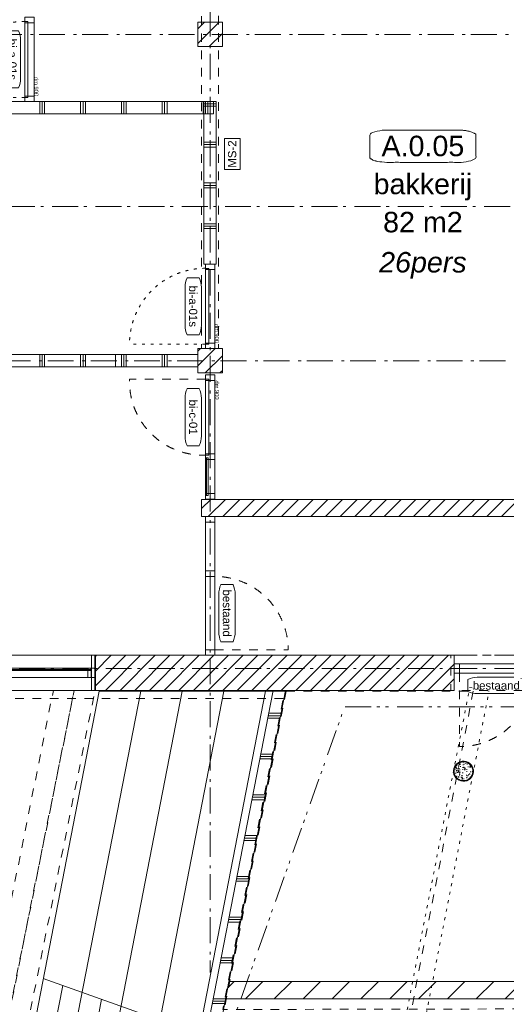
# Model space of a CAD drawing. Header units: millimetres. Extents: x -62314 to 79800, y -34032 to 28340.
# Tile 82 of 85: x 46151 to 52112, y 247 to 12316. Entities that reach past the tile are written whole.
import ezdxf
from ezdxf.enums import TextEntityAlignment as Align

# ---------------------------------------------------------------- set-up
doc = ezdxf.new("R2010")
doc.units = ezdxf.units.MM
doc.header["$LTSCALE"] = 508
doc.header["$PDMODE"] = 1
doc.header["$PDSIZE"] = -2
for name, pattern in [('Dash Style-1', [0.41664, 0.20828, -0.20836]), ('Dash Style-5', [0.20828, 0.069425, -0.138855]), ('Dash Style-6', [1.04164, 0.625, -0.20828, 0.06943, -0.13893]), ('Dash Style-8', [1.25, 0.625, -0.20828, 0.06943, -0.13893, 0.06943, -0.13893])]:
    doc.linetypes.add(name, pattern=pattern)
for name, color, linetype, lineweight in [('(00) tekening-aanzicht', 8, 'Continuous', 0), ('(00) tekening-aanzicht dorpel', 7, 'Continuous', 0), ('(00) tekening-bovenliggend', 8, 'Dash Style-1', 0), ('(00) tekening-lijn draairichting', 7, 'Dash Style-1', 0), ('(00) tekening-merk kozijn', 40, 'Continuous', 0), ('(00) tekening-stippel dun', 8, 'Dash Style-1', 0), ('(00) tekening-stramien-algemeen', 7, 'Dash Style-6', 0), ('(00) tekst-klein', 8, 'Continuous', 0), ('(00) tekst-ruimtenummer-algemeen', 8, 'Continuous', 0), ('(00) tekst-ruimtenummer-gradering', 8, 'Continuous', 0), ('(00) tekst-symbool', 8, 'Continuous', 0), ('(02) sloop-demarcatielijn', 5, 'Dash Style-1', 0), ('(04) bouwaanvraag-brandweer-bestaand-WBDBO', 142, 'Dash Style-1', 0), ('(21) buitenwanden-bestaand', 7, 'Continuous', 0), ('(22) binnenwanden-X bestaand', 7, 'Continuous', 0), ('(22) binnenwanden-X kalkzandsteen', 1, 'Continuous', 0), ('(22) binnenwanden-X metal stud _', 92, 'Continuous', 0), ('(22) binnenwanden-X metal stud l', 92, 'Continuous', 0), ('(22) binnenwanden-X plaatmateriaal', 92, 'Continuous', 0), ('(28) hoofddraagconstructie-bovenliggend', 1, 'Dash Style-5', 0), ('(__) constructies_materialen-q beton', 6, 'Continuous', 0), ('(__) constructies_materialen-Xh2 staalproducten', 1, 'Continuous', 0), ('None', 7, 'Continuous', 0)]:
    doc.layers.add(name, color=color, linetype=linetype, lineweight=lineweight)
doc.styles.add('Arial', font='Arial')
doc.styles.add('Arial Italic (italic)', font='Arial Italic')
doc.styles.add('Helvetica', font='Helvetica')
pattern_1 = [(0, (163396, 42314.6), (3e-14, -500), []), (0, (163396, 42284.6), (3e-14, -500), []), (0, (163396, 42254.6), (3e-14, -500), [])]
pattern_2 = [(90, (163396, 42314.6), (500, 0), []), (90, (163426, 42314.6), (500, 0), []), (90, (163456, 42314.6), (500, 0), [])]
pattern_3 = [(45, (163395.98, 42314.6), (-89.80256, 89.80256), [])]

# ---------------------------------------------------------------- blocks, each defined once
blk = doc.blocks.new('trap tribune 00 links')
at = {"layer": '(00) tekening-stippel dun', "color": 2, "lineweight": 0, "transparency": 33554687}
for p, q in [((2250, 437), (4500, 874)), ((4500, 874), (4500, -5767)), ((2250, 437), (2250, -5427))]:
    blk.add_line(p, q, dxfattribs=at)
at = {"layer": 'None', "color": 17, "lineweight": 0, "transparency": 33554687}
for p, q in [((0, 0), (2250, 437)), ((2000, -5390), (2000, 388)), ((1500, -5314), (1500, 291)), ((1000, -5239), (1000, 194)), ((0, 0), (0, -5088)), ((500, -5163), (500, 97)), ((0, -3588), (2250, -3927)), ((250, -5126), (250, -3626)), ((750, -5201), (750, -3701))]:
    blk.add_line(p, q, dxfattribs=at)
blk = doc.blocks.new('Group-1')
at = {"layer": 'None', "color": 17, "transparency": 33554687, "rotation": 4.01187663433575}
blk.add_blockref('trap tribune 00 links', (44730.4, 27212.1), dxfattribs=at)
blk = doc.blocks.new('kolom 244.5x6.3-staal-beton')
at = {"layer": '(__) constructies_materialen-q beton', "linetype": 'Continuous', "lineweight": 0, "transparency": 33554687}
h = blk.add_hatch(dxfattribs=at)
h.set_pattern_fill('(__)q beton gewapend fijn 1_5', color=253, style=0, pattern_type=2)
h.set_pattern_definition([(95, (0, 0), (77.05, 64.654), [10.477, -115.252])])
h.paths.add_polyline_path([(115, 0), (115, -11), (113, -23), (111, -34), (107, -44), (102, -54), (96, -64), (89, -73), (82, -82), (73, -89), (64, -96), (54, -102), (44, -107), (34, -111), (23, -113), (11, -115), (0, -116), (-11, -115), (-23, -113), (-34, -111), (-44, -107), (-54, -102), (-64, -96), (-73, -89), (-82, -82), (-89, -73), (-96, -64), (-102, -54), (-107, -44), (-111, -34), (-113, -23), (-115, -11), (-116, 0), (-115, 11), (-113, 23), (-111, 34), (-107, 44), (-102, 54), (-96, 64), (-89, 73), (-82, 82), (-73, 89), (-64, 96), (-54, 102), (-44, 107), (-34, 111), (-23, 113), (-11, 115), (0, 115), (11, 115), (23, 113), (34, 111), (44, 107), (54, 102), (64, 96), (73, 89), (82, 82), (89, 73), (96, 64), (102, 54), (107, 44), (111, 34), (113, 23), (115, 11)])
h = blk.add_hatch(dxfattribs=at)
h.set_pattern_fill('(__)q beton gewapend fijn 1_5-1', color=8, style=0, pattern_type=2)
h.set_pattern_definition([(40, (0, 0), (-88.01, 60.6), [8.382, -92.202]), (145.45, (6.42, 5.39), (-10.957, 125.25), [8.905, -97.95]), (91.184, (-19.76, 19.76), (121.776, 89.074), [15.716, -172.88]), (141.636, (-9.61, 27.18), (-3.9, 188.55), [13.36, -146.924]), (36.18, (-19.76, 19.76), (-3.9, 188.55), [12.57, -138.3]), (66, (-4.94, 24.696), (98.736, 19.192), [10.477, -115.252]), (11, (-4.94, 24.7), (-47.597, 95.67), [8.382, -92.202]), (116.45, (3.29, 26.295), (51.14, 114.86), [8.905, -97.95]), (82.5, (0, 0), (-31.683, 34.085), [0.01, -277.224]), (82.5, (302.015, 2294.028), (-31.683, 34.0854), [0.011, -277.2237]), (82.5, (302.05, 2294.305), (-31.683, 34.0854), [0.011, -277.2237]), (82.5, (612.402, 4651.658), (-31.683, 34.08538), [0.011, -277.2237]), (82.5, (612.44, 4651.935), (-31.683, 34.08538), [0.011, -277.2237]), (52.5, (0, 0), (-12.974, 64.948), [0.01, -177.618]), (52.5, (825.335, 1075.597), (-12.9744, 64.9479), [0.011, -177.6175]), (52.5, (825.505, 1075.82), (-12.9744, 64.9479), [0.011, -177.6175]), (52.5, (2201.67, 2869.27), (-12.97435, 64.94785), [0.011, -177.6175]), (52.5, (2201.84, 2869.493), (-12.97435, 64.94785), [0.011, -177.6175]), (12.5, (-22.03, -22.03), (54.96, 50.5044), [0.01, -288.47]), (12.5, (844.31, 170.034), (54.9603, 50.5044), [0.011, -288.4695]), (12.5, (844.584, 170.095), (54.9603, 50.5044), [0.011, -288.4695]), (12.5, (3546.987, 769.203), (54.96032, 50.5044), [0.011, -288.4695]), (12.5, (3547.26, 769.264), (54.96032, 50.5044), [0.011, -288.4695]), (2.5, (-31.91, -31.91), (47.72, 67.497), [0.01, -220.436]), (2.5, (1120.5, 18.41), (47.72, 67.4973), [0.011, -220.436]), (2.5, (1120.78, 18.42), (47.72, 67.4973), [0.011, -220.436]), (2.5, (2957.37, 98.61), (47.7201, 67.4973), [0.011, -220.4356]), (2.5, (2957.65, 98.62), (47.7201, 67.4973), [0.011, -220.4356])])
h.paths.add_polyline_path([(115, 0), (115, -11), (113, -23), (111, -34), (107, -44), (102, -54), (96, -64), (89, -73), (82, -82), (73, -89), (64, -96), (54, -102), (44, -107), (34, -111), (23, -113), (11, -115), (0, -116), (-11, -115), (-23, -113), (-34, -111), (-44, -107), (-54, -102), (-64, -96), (-73, -89), (-82, -82), (-89, -73), (-96, -64), (-102, -54), (-107, -44), (-111, -34), (-113, -23), (-115, -11), (-116, 0), (-115, 11), (-113, 23), (-111, 34), (-107, 44), (-102, 54), (-96, 64), (-89, 73), (-82, 82), (-73, 89), (-64, 96), (-54, 102), (-44, 107), (-34, 111), (-23, 113), (-11, 115), (0, 115), (11, 115), (23, 113), (34, 111), (44, 107), (54, 102), (64, 96), (73, 89), (82, 82), (89, 73), (96, 64), (102, 54), (107, 44), (111, 34), (113, 23), (115, 11)])
at = {"layer": '(__) constructies_materialen-q beton', "color": 5, "lineweight": 0, "transparency": 33554687, "flags": 128}
blk.add_lwpolyline([(115, 0), (115, -11), (113, -23), (111, -34), (107, -44), (102, -54), (96, -64), (89, -73), (82, -82), (73, -89), (64, -96), (54, -102), (44, -107), (34, -111), (23, -113), (11, -115), (0, -116), (-11, -115), (-23, -113), (-34, -111), (-44, -107), (-54, -102), (-64, -96), (-73, -89), (-82, -82), (-89, -73), (-96, -64), (-102, -54), (-107, -44), (-111, -34), (-113, -23), (-115, -11), (-116, 0), (-115, 11), (-113, 23), (-111, 34), (-107, 44), (-102, 54), (-96, 64), (-89, 73), (-82, 82), (-73, 89), (-64, 96), (-54, 102), (-44, 107), (-34, 111), (-23, 113), (-11, 115), (0, 115), (11, 115), (23, 113), (34, 111), (44, 107), (54, 102), (64, 96), (73, 89), (82, 82), (89, 73), (96, 64), (102, 54), (107, 44), (111, 34), (113, 23), (115, 11)], close=True, dxfattribs=at)
at = {"layer": '(__) constructies_materialen-Xh2 staalproducten', "color": 3, "lineweight": 0, "transparency": 33554687, "flags": 128}
for points in [[(-123, 0, -0.414214), (0, 122, -0.414214), (122, 0, -0.414214), (0, -123, -0.414214)], [(-116, 0, -0.414214), (0, 115, -0.414214), (115, 0, -0.414214), (0, -116, -0.414214)]]:
    blk.add_lwpolyline(points, format="xyb", close=True, dxfattribs=at)
at = {"layer": 'None', "color": 2, "linetype": 'Continuous', "lineweight": 0, "transparency": 33554687}
blk.add_point((0, 0), dxfattribs=at)
blk = doc.blocks.new('blok b-v0-gevel_constructie')
at = {"layer": '(28) hoofddraagconstructie-bovenliggend', "color": 2, "lineweight": 0, "transparency": 33554687, "flags": 128}
blk.add_lwpolyline([(2846.46, 11012.4), (1624.68, 28432.74), (1864.09, 28449.53), (3085.87, 11029.19)], close=True, dxfattribs=at)
at = {"layer": 'None', "color": 17, "transparency": 33554687}
blk.add_blockref('kolom 244.5x6.3-staal-beton', (1816, 27420.21), dxfattribs=at)
blk = doc.blocks.new('blok B 00')
at = {"layer": '(04) bouwaanvraag-brandweer-bestaand-WBDBO', "color": 6, "lineweight": 0, "transparency": 33554687, "flags": 128}
for points in [[(46930.9, 27708.7), (10682.8, 17996.1), (10682.8, 10520.4)], [(45885.2, -1299.1), (46720, 146.8), (46720, 8620.6), (50641, 8620.6), (50641, 11241.4), (48160.6, 11241.4), (47980.5, 13805.2), (52571.7, 14829.3), (51852, 25090.9), (47202.6, 23835.3), (46930.9, 27708.7)]]:
    blk.add_lwpolyline(points, dxfattribs=at)
at = {"layer": 'None', "color": 17, "transparency": 33554687}
for name, p in [('blok b-v0-gevel_constructie', (47480, 0)), ('Group-1', (0, 0))]:
    blk.add_blockref(name, p, dxfattribs=at)
blk = doc.blocks.new('stadsmuur bestaand 00')
at = {"layer": '(21) buitenwanden-bestaand', "linetype": 'Continuous', "lineweight": 0, "transparency": 33554687}
h = blk.add_hatch(dxfattribs=at)
h.set_pattern_fill('Brick', style=0, pattern_type=2)
h.set_pattern_definition([(45, (0, 0), (-89.80256, 89.80256), [])])
h.paths.add_polyline_path([(66090, -270), (66090, 160), (70490, 160), (70490, -270)])
at = {"layer": '(00) tekening-bovenliggend', "color": 17, "lineweight": 0, "transparency": 33554687, "flags": 128}
for points in [[(66090, 160), (62720, 160), (62720, -270), (66090, -270)], [(71578, 160), (70450, 160), (70450, -270), (71578, -270)]]:
    blk.add_lwpolyline(points, close=True, dxfattribs=at)
at = {"layer": '(21) buitenwanden-bestaand', "color": 1, "lineweight": 0, "transparency": 33554687, "flags": 128}
blk.add_lwpolyline([(66090, -270), (66090, 160), (70490, 160), (70490, -270)], close=True, dxfattribs=at)
blk = doc.blocks.new('Group-154-1')
at = {"layer": 'None', "color": 17, "lineweight": 0, "transparency": 33554687, "flags": 128}
blk.add_lwpolyline([(-129913, -21999, -0.243664), (-102716, -36090), (-102716, -36090), (-102325, -36090), (-102325, -36090, 0.245441), (-129913, -21679, 0.109603), (-144128, -24833), (-143993, -25123, -0.109602), (-129913, -21999)], format="xyb", close=True, dxfattribs=at)
blk = doc.blocks.new('00-merk kozijn')
at = {"layer": '(00) tekening-merk kozijn', "color": 2, "lineweight": 0, "transparency": 33554687, "flags": 128}
blk.add_lwpolyline([(233, 50, 0.105357), (349, 75), (350, 75), (350, 225), (349, 225, 0.105357), (233, 250), (-233, 250, 0.105357), (-349, 225), (-350, 225), (-350, 75), (-349, 75, 0.105357), (-233, 50)], format="xyb", close=True, dxfattribs=at)
at = {"layer": 'None', "color": 2, "linetype": 'Continuous', "lineweight": 0, "transparency": 33554687}
blk.add_point((0, 0), dxfattribs=at)
at = {"layer": '(00) tekening-merk kozijn', "color": 2, "transparency": 33554687, "style": 'Arial'}
blk.add_attdef('MERK', text='', height=101, dxfattribs=at).set_placement((0, 150), align=Align.MIDDLE_CENTER)
blk = doc.blocks.new('bi-BESTAAND-01')
at = {"layer": '(00) tekening-lijn draairichting', "color": 17, "lineweight": 0, "transparency": 33554687, "flags": 128}
blk.add_lwpolyline([(67, -114), (67, -1014, 0.414214), (967, -114)], format="xyb", close=True, dxfattribs=at)
at = {"layer": 'None', "color": 17, "lineweight": 0, "transparency": 33554687, "flags": 128}
for points in [[(0, 0), (67, 0), (67, -114), (0, -114)], [(67, 0), (967, 0), (967, -114), (67, -114)], [(967, 0), (1034, 0), (1034, -114), (967, -114)]]:
    blk.add_lwpolyline(points, close=True, dxfattribs=at)
at = {"layer": '(00) tekening-merk kozijn', "color": 1, "transparency": 33554687}
ref = blk.add_blockref('00-merk kozijn', (517, -114), dxfattribs=dict(at, rotation=180))
ref.add_attrib('MERK', 'bestaand', dxfattribs={"color": 2, "transparency": 33554687, "height": 100.6, "style": 'Arial'}).set_placement((517, -264), align=Align.MIDDLE_CENTER)
blk = doc.blocks.new('bi-c-01 plt')
at = {"layer": '(00) tekening-lijn draairichting', "color": 17, "lineweight": 0, "transparency": 33554687, "flags": 128}
blk.add_lwpolyline([(57, -114), (57, -1044), (87, -1044, 0.414214), (987, -144), (987, -114)], format="xyb", close=True, dxfattribs=at)
at = {"layer": 'None', "color": 17, "lineweight": 0, "transparency": 33554687}
for p, q in [((1022, -99), (1022, -114)), ((1484, -99), (1484, -114))]:
    blk.add_line(p, q, dxfattribs=at)
at = {"layer": 'None', "color": 17, "lineweight": 0, "transparency": 33554687, "flags": 128}
for points in [[(5, 0), (1526, 0), (1526, -114), (5, -114)], [(5, 0), (72, 0), (72, -114), (5, -114)], [(57, -74), (987, -74), (987, -114), (57, -114)], [(972, 0), (1039, 0), (1039, -114), (972, -114)], [(1022, -79), (1484, -79), (1484, -99), (1022, -99)], [(1459, 0), (1526, 0), (1526, -114), (1459, -114)]]:
    blk.add_lwpolyline(points, close=True, dxfattribs=at)
at = {"layer": 'None', "color": 2, "linetype": 'Continuous', "lineweight": 0, "transparency": 33554687}
for p in [(0, 0), (1531, 0)]:
    blk.add_point(p, dxfattribs=at)
at = {"layer": '(00) tekening-merk kozijn', "color": 1, "transparency": 33554687}
ref = blk.add_blockref('00-merk kozijn', (522, -114), dxfattribs=dict(at, rotation=180))
ref.add_attrib('MERK', 'bi-c-01', dxfattribs={"color": 2, "transparency": 33554687, "height": 100.6, "style": 'Arial'}).set_placement((522, -264), align=Align.MIDDLE_CENTER)
at = {"layer": '(00) tekst-klein', "color": 17, "insert": (72, 2), "char_height": 50.3, "attachment_point": 7, "line_spacing_factor": 0.963327, "style": 'Arial'}
blk.add_mtext('dm 900', dxfattribs=at)
blk = doc.blocks.new('Group-156-1')
at = {"layer": 'None', "color": 17, "transparency": 33554687, "rotation": 270}
blk.add_blockref('bi-c-01 plt', (-114856, -34349), dxfattribs=at)
blk = doc.blocks.new('Group-157-1')
at = {"layer": '(00) tekening-lijn draairichting', "color": 17, "lineweight": 0, "transparency": 33554687, "flags": 128}
blk.add_lwpolyline([(-114856, -37723), (-113956, -37723, 0.414214), (-114856, -36823)], format="xyb", close=True, dxfattribs=at)
at = {"layer": 'None', "color": 17, "lineweight": 0, "transparency": 33554687, "flags": 128}
for points in [[(-114970, -36157), (-114970, -36090), (-114856, -36090), (-114856, -36157)], [(-114970, -36756), (-114970, -36157), (-114856, -36157), (-114856, -36756)], [(-114970, -36823), (-114970, -36756), (-114856, -36756), (-114856, -36823)], [(-114970, -37723), (-114970, -36823), (-114856, -36823), (-114856, -37723)], [(-114970, -37790), (-114970, -37723), (-114856, -37723), (-114856, -37790)]]:
    blk.add_lwpolyline(points, close=True, dxfattribs=at)
at = {"layer": '(00) tekening-merk kozijn', "color": 1, "transparency": 33554687, "rotation": 270}
blk.add_blockref('00-merk kozijn', (-114856, -37273), dxfattribs=at).add_auto_attribs({'MERK': 'bestaand'})
blk = doc.blocks.new('(00)-1-ruimtenummer-200')
at = {"layer": '(00) tekst-ruimtenummer-algemeen', "color": 17, "lineweight": 0, "transparency": 33554687}
blk.add_open_spline([(433, 618), (491, 618), (592, 600), (650, 570), (650, 420), (650, 271), (592, 241), (491, 223), (0, 223), (-491, 223), (-592, 241), (-650, 271), (-650, 420), (-650, 570), (-592, 600), (-491, 618), (-15, 618), (433, 618)], degree=2, knots=[0, 0, 0, 0.013296, 0.026591, 0.039887, 0.251662, 0.264958, 0.278253, 0.291549, 0.503324, 0.51662, 0.529915, 0.543211, 0.754986, 0.768281, 0.781577, 0.794873, 1, 1, 1], dxfattribs=at)
at = {"layer": 'None', "color": 2, "linetype": 'Continuous', "lineweight": 0}
blk.add_point((0, 0), dxfattribs=at)
at = {"layer": '(00) tekst-ruimtenummer-algemeen', "color": 17, "transparency": 33554687, "style": 'Arial'}
for tag, p in [('nummer', (0, 223)), ('naam', (0, -243)), ('oppervlak', (0, -710))]:
    blk.add_attdef(tag, text='', height=251, dxfattribs=at).set_placement(p, align=Align.BOTTOM_CENTER)
at = {"layer": '(00) tekst-ruimtenummer-gradering', "color": 17, "transparency": 33554687, "style": 'Arial Italic (italic)'}
blk.add_attdef('personen', text='', height=251, dxfattribs=at).set_placement((0, -876), align=Align.TOP_CENTER)
at = {"layer": 'None', "color": 0, "flags": 1}
blk.add_attdef('klasse', (-1353, -1667), '', height=251, dxfattribs=at)
blk = doc.blocks.new('bi-a-01s plt')
at = {"layer": '(00) tekening-bovenliggend', "color": 17, "linetype": 'Dash Style-5', "lineweight": 0}
blk.add_line((-52, -114), (-52, -994), dxfattribs=at)
at = {"layer": '(00) tekening-bovenliggend', "color": 17, "linetype": 'Dash Style-5', "lineweight": 0, "transparency": 33554687}
blk.add_arc((-53, -114), 930, 180, 270, dxfattribs=at)
at = {"layer": 'None', "color": 17, "lineweight": 0, "transparency": 33554687, "flags": 128}
for points in [[(-1034, 0), (0, 0), (0, -114), (-1034, -114)], [(-1034, 0), (-967, 0), (-967, -114), (-1034, -114)], [(-982, -74), (-52, -74), (-52, -114), (-982, -114)], [(-67, 0), (0, 0), (0, -114), (-67, -114)]]:
    blk.add_lwpolyline(points, close=True, dxfattribs=at)
at = {"layer": '(00) tekening-merk kozijn', "color": 1, "transparency": 33554687}
ref = blk.add_blockref('00-merk kozijn', (-517, -114), dxfattribs=dict(at, xscale=-1, rotation=180))
ref.add_attrib('MERK', 'bi-a-01s', dxfattribs={"color": 2, "transparency": 33554687, "height": 100.6, "style": 'Arial'}).set_placement((-517, -264), align=Align.MIDDLE_CENTER)
at = {"layer": '(00) tekst-klein', "color": 17, "insert": (-302, 2), "char_height": 50.3, "attachment_point": 7, "line_spacing_factor": 0.963327, "style": 'Arial'}
blk.add_mtext('dm 900', dxfattribs=at)
blk = doc.blocks.new('bi-d-03 plt')
at = {"layer": '(00) tekening-aanzicht dorpel', "color": 2, "lineweight": 0, "transparency": 33554687, "flags": 128}
blk.add_lwpolyline([(81, 158), (3375, 158), (3375, -272), (81, -272)], close=True, dxfattribs=at)
at = {"layer": '(00) tekening-lijn draairichting', "color": 17, "lineweight": 0, "transparency": 33554687, "flags": 128}
for points in [[(130, -114), (1060, -114), (1060, -144, -0.414214), (160, -1044), (130, -1044)], [(1060, -114), (1990, -114), (1990, -1044), (1960, -1044, -0.414214), (1060, -144), (1060, -114)]]:
    blk.add_lwpolyline(points, format="xyb", close=True, dxfattribs=at)
at = {"layer": 'None', "color": 17, "lineweight": 0, "transparency": 33554687}
for p, q in [((928, -94), (263, -94)), ((1193, -94), (1858, -94)), ((2040, -99), (2040, -114)), ((3320, -99), (3320, -114))]:
    blk.add_line(p, q, dxfattribs=at)
at = {"layer": 'None', "color": 17, "lineweight": 0, "transparency": 33554687, "flags": 128}
for points in [[(86, 0), (3370, 0), (3370, -114), (86, -114)], [(86, 0), (176, 0), (176, -114), (86, -114)], [(1967, 0), (2057, 0), (2057, -114), (1967, -114)], [(3280, 0), (3370, 0), (3370, -114), (3280, -114)], [(130, -74), (1060, -74), (1060, -114), (130, -114)], [(263, -74), (928, -74), (928, -114), (263, -114)], [(1060, -74), (1990, -74), (1990, -114), (1060, -114)], [(1193, -74), (1858, -74), (1858, -114), (1193, -114)], [(2040, -87), (3320, -87), (3320, -99), (2040, -99)]]:
    blk.add_lwpolyline(points, close=True, dxfattribs=at)
at = {"layer": '(00) tekening-merk kozijn', "color": 1, "transparency": 33554687}
ref = blk.add_blockref('00-merk kozijn', (1060, -114), dxfattribs=dict(at, rotation=180))
ref.add_attrib('MERK', 'bi-d-03', dxfattribs={"color": 2, "transparency": 33554687, "height": 100.6, "style": 'Arial'}).set_placement((1060, -264), align=Align.MIDDLE_CENTER)
blk = doc.blocks.new('MS 2 - 150mm _ geen')
at = {"layer": '(00) tekst-symbool', "color": 17, "lineweight": 0, "transparency": 33554687, "flags": 128}
blk.add_lwpolyline([(-190, 96), (190, 96), (190, -96), (-190, -96)], close=True, dxfattribs=at)
at = {"layer": '(00) tekst-symbool', "color": 17, "transparency": 33554687, "insert": (0, 0), "char_height": 100.6, "attachment_point": 5, "line_spacing_factor": 0.836574, "style": 'Helvetica'}
blk.add_mtext('MS-2', dxfattribs=at)
blk = doc.blocks.new('Group-191-1')
at = {"layer": 'None', "color": 17, "transparency": 33554687, "rotation": 90}
blk.add_blockref('MS 2 - 150mm _ geen', (-114642, -31646), dxfattribs=at)
blk = doc.blocks.new('brandwerend-afwerking sparing stadsmuur')
at = {"layer": '(00) tekening-aanzicht', "color": 17, "lineweight": 0, "transparency": 33554687, "flags": 128}
blk.add_lwpolyline([(17, 57), (22, 57), (22, -57), (17, -57)], close=True, dxfattribs=at)
at = {"layer": '(22) binnenwanden-X plaatmateriaal', "color": 2, "lineweight": 0, "transparency": 33554687, "flags": 128}
blk.add_lwpolyline([(-26, 215), (17, 215), (17, -215), (-26, -215)], close=True, dxfattribs=at)

msp = doc.modelspace()

# ---------------------------------------------------------------- hatches: boundary and pattern name
at = {"layer": '(22) binnenwanden-X bestaand', "linetype": 'Continuous', "lineweight": 0, "transparency": 33554687}
h = msp.add_hatch(dxfattribs=at)
h.set_pattern_fill('Brick', style=0, pattern_type=2)
h.set_pattern_definition(pattern_3)
h.paths.add_polyline_path([(48333.14, 12285.45), (48633.14, 12285.45), (48633.14, 11985.45), (48333.14, 11985.45)])
h = msp.add_hatch(dxfattribs=at)
h.set_pattern_fill('Brick', style=0, pattern_type=2)
h.set_pattern_definition(pattern_3)
h.paths.add_polyline_path([(48333.14, 12285.45), (48633.14, 12285.45), (48633.14, 11985.45), (48333.14, 11985.45)])
h = msp.add_hatch(dxfattribs=at)
h.set_pattern_fill('Brick', style=0, pattern_type=2)
h.set_pattern_definition(pattern_3)
h.paths.add_polyline_path([(48333.14, 8285.45), (48633.14, 8285.45), (48633.14, 7985.45), (48333.14, 7985.45)])
h = msp.add_hatch(dxfattribs=at)
h.set_pattern_fill('Brick', style=0, pattern_type=2)
h.set_pattern_definition(pattern_3)
h.paths.add_polyline_path([(48333.14, 8285.45), (48633.14, 8285.45), (48633.14, 7985.45), (48333.14, 7985.45)])
h = msp.add_hatch(dxfattribs=at)
h.set_pattern_fill('Brick', style=0, pattern_type=2)
h.set_pattern_definition(pattern_3)
h.paths.add_polyline_path([(48377.67, 6435.03), (59828.47, 6435.03), (59828.47, 6225.03), (48377.67, 6225.03)])
h = msp.add_hatch(dxfattribs=at)
h.set_pattern_fill('Brick', style=0, pattern_type=2)
h.set_pattern_definition(pattern_3)
h.paths.add_polyline_path([(48377.67, 6435.03), (59828.47, 6435.03), (59828.47, 6225.03), (48377.67, 6225.03)])
at = {"layer": '(22) binnenwanden-X kalkzandsteen', "linetype": 'Continuous', "lineweight": 0, "transparency": 33554687}
h = msp.add_hatch(dxfattribs=at)
h.set_pattern_fill('(__)F kzs 1_100', color=253, style=0, pattern_type=2)
h.set_pattern_definition([(45, (163395.98, 42314.6), (-176.7767, 176.7767), [])])
h.paths.add_polyline_path([(63758.14, 527.03), (48714.49, 527.03), (48672.94, 313.03), (63851.8, 313.03)])
at = {"layer": '(22) binnenwanden-X metal stud _', "linetype": 'Continuous', "lineweight": 0, "transparency": 33554687}
h = msp.add_hatch(dxfattribs=at)
h.set_pattern_fill('(__) metal stud-_ 1_100-1', color=253, style=0, pattern_type=2)
h.set_pattern_definition(pattern_1)
h.paths.add_polyline_path([(48408.14, 11311.8), (48558.14, 11311.8), (48558.14, 9319.45), (48408.14, 9319.45)])
h = msp.add_hatch(dxfattribs=at)
h.set_pattern_fill('(__) metal stud-_ 1_100-1', color=253, style=0, pattern_type=2)
h.set_pattern_definition(pattern_1)
h.paths.add_polyline_path([(48275.74, -1732.64), (48132.8, -1681.84), (49254.47, 4095.03), (49407.27, 4095.03)])
at = {"layer": '(22) binnenwanden-X metal stud l', "linetype": 'Continuous', "lineweight": 0, "transparency": 33554687}
h = msp.add_hatch(dxfattribs=at)
h.set_pattern_fill('(__) metal stud-_ 1_100', color=8, style=0, pattern_type=2)
h.set_pattern_definition(pattern_2)
h.paths.add_polyline_path([(48526.04, 11161.8), (48526.04, 11311.8), (41102.85, 11311.8), (41102.85, 11161.8)])
h = msp.add_hatch(dxfattribs=at)
h.set_pattern_fill('(__) metal stud-_ 1_100', color=8, style=0, pattern_type=2)
h.set_pattern_definition(pattern_2)
h.paths.add_polyline_path([(48333.14, 8210.45), (42136.85, 8210.45), (42136.85, 8060.45), (48333.14, 8060.45)])
h = msp.add_hatch(dxfattribs=at)
h.set_pattern_fill('(__) metal stud-_ 1_100', color=8, style=0, pattern_type=2)
h.set_pattern_definition(pattern_2)
h.paths.add_polyline_path([(47323.85, 8210.45), (47323.85, 8060.45), (48333.14, 8060.45), (48333.14, 8210.45)])
h = msp.add_hatch(dxfattribs=at)
h.set_pattern_fill('(__) metal stud-_ 1_100', color=8, style=0, pattern_type=2)
h.set_pattern_definition(pattern_2)
h.paths.add_polyline_path([(47323.85, 8210.45), (47323.85, 8060.45), (48333.14, 8060.45), (48333.14, 8210.45)])

# ---------------------------------------------------------------- linework, layer by layer
at = {"layer": '(00) tekening-bovenliggend', "color": 17, "lineweight": 0, "transparency": 33554687, "flags": 128}
msp.add_lwpolyline([(48377.67, 16807.49), (48587.85, 16807.49), (48587.85, 8285.45), (48377.67, 8285.45)], close=True, dxfattribs=at)
msp.add_lwpolyline([(48377.67, 16807.49), (48587.85, 16807.49), (48587.85, 8285.45), (48377.67, 8285.45)], close=True, dxfattribs=at)
at = {"layer": '(00) tekening-stippel dun', "color": 2, "lineweight": 0, "transparency": 33554687, "flags": 128}
for points in [[(46817.72, 4095.21), (46563.05, 4095.21), (46563.05, 4095.21), (43389.98, -11699.3), (43620.68, -11761.12)], [(47073.31, 4095.03), (46818.64, 4095.03), (46818.64, 4095.03), (43645.57, -11699.48), (43876.27, -11761.3)]]:
    msp.add_lwpolyline(points, close=True, dxfattribs=at)
at = {"layer": '(00) tekening-stramien-algemeen', "color": 2, "lineweight": 0, "transparency": 33554687}
for p, q in [((48483.04, 23010.29), (48483.04, 638.19)), ((17812.96, 12135.21), (57450, 12135.21)), ((57450, 10024.85), (-21063.27, 10024.85)), ((17919.13, 8135.45), (57450, 8135.45)), ((79800, 4524.85), (-21063.27, 4524.85)), ((79800, 4365.03), (-21063.27, 4365.03))]:
    msp.add_line(p, q, dxfattribs=at)
at = {"layer": '(02) sloop-demarcatielijn', "color": 6, "linetype": 'Dash Style-8', "lineweight": 0, "transparency": 33554687, "flags": 128}
msp.add_lwpolyline([(65697.01, 3895.03), (50131.66, 3895.03), (48241.3, -1429.59), (48109.42, -1923.61), (52836, -3603.34), (51594.85, -9995.55), (46189.71, -9765.74), (46039.2, -10377.27), (41810.26, -25856.04)], dxfattribs=at)
at = {"layer": '(22) binnenwanden-X bestaand', "color": 1, "lineweight": 0, "transparency": 33554687, "flags": 128}
for points in [[(48333.14, 12285.45), (48633.14, 12285.45), (48633.14, 11985.45), (48333.14, 11985.45)], [(48333.14, 12285.45), (48633.14, 12285.45), (48633.14, 11985.45), (48333.14, 11985.45)], [(48333.14, 8285.45), (48633.14, 8285.45), (48633.14, 7985.45), (48333.14, 7985.45)], [(48333.14, 8285.45), (48633.14, 8285.45), (48633.14, 7985.45), (48333.14, 7985.45)], [(48377.67, 6435.03), (59828.47, 6435.03), (59828.47, 6225.03), (48377.67, 6225.03)], [(48377.67, 6435.03), (59828.47, 6435.03), (59828.47, 6225.03), (48377.67, 6225.03)]]:
    msp.add_lwpolyline(points, close=True, dxfattribs=at)
at = {"layer": '(22) binnenwanden-X kalkzandsteen', "color": 3, "lineweight": 0, "transparency": 33554687, "flags": 128}
msp.add_lwpolyline([(63758.14, 527.03), (48714.49, 527.03), (48672.94, 313.03), (63851.8, 313.03)], close=True, dxfattribs=at)
at = {"layer": '(22) binnenwanden-X metal stud _', "color": 7, "lineweight": 0, "transparency": 33554687, "flags": 128}
for points in [[(48408.14, 11311.8), (48558.14, 11311.8), (48558.14, 9319.45), (48408.14, 9319.45)], [(48275.74, -1732.64), (48132.8, -1681.84), (49254.47, 4095.03), (49407.27, 4095.03)]]:
    msp.add_lwpolyline(points, close=True, dxfattribs=at)
at = {"layer": '(22) binnenwanden-X metal stud l', "color": 7, "lineweight": 0, "transparency": 33554687, "flags": 128}
for points in [[(48526.04, 11161.8), (48526.04, 11311.8), (41102.85, 11311.8), (41102.85, 11161.8)], [(48333.14, 8210.45), (42136.85, 8210.45), (42136.85, 8060.45), (48333.14, 8060.45)], [(47323.85, 8210.45), (47323.85, 8060.45), (48333.14, 8060.45), (48333.14, 8210.45)], [(47323.85, 8210.45), (47323.85, 8060.45), (48333.14, 8060.45), (48333.14, 8210.45)]]:
    msp.add_lwpolyline(points, close=True, dxfattribs=at)
at = {"layer": 'None', "color": 17, "lineweight": 0, "transparency": 33554687, "flags": 128}
msp.add_lwpolyline([(33483.04, 20315.36, -0.24366443), (60679.78, 6225.03), (60679.78, 6225.03), (61070.57, 6225.03), (61070.57, 6225.03, 0.24544117), (33483.04, 20635.36, 0.10960273), (19267.63, 17481.38), (19403.07, 17191.45, -0.10960186), (33483.04, 20315.36)], format="xyb", close=True, dxfattribs=at)

# ---------------------------------------------------------------- block references
at = {"layer": 'None', "color": 17, "transparency": 33554687}
for name, p in [('Group-154-1', (163395.98, 42314.6)), ('Group-191-1', (163395.98, 42314.6)), ('Group-156-1', (163395.98, 42314.6)), ('Group-157-1', (163395.98, 42314.6)), ('stadsmuur bestaand 00', (-19016.96, 4365.03)), ('bi-BESTAAND-01', (51472.66, 4419.03))]:
    msp.add_blockref(name, p, dxfattribs=at)
for name, p, rotation in [('blok B 00', (-3125.94, -10622.93), 344.9999999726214), ('bi-a-01s plt', (46326.12, 11311.8), 270), ('bi-a-01s plt', (48539.76, 8285.45), 270), ('brandwerend-afwerking sparing stadsmuur', (47046.81, 4310.03), 180)]:
    msp.add_blockref(name, p, dxfattribs=dict(at, rotation=rotation))
msp.add_blockref('(00)-1-ruimtenummer-200', (51090.13, 10344.12), dxfattribs=at).add_auto_attribs({'nummer': 'A.0.05', 'naam': 'bakkerij', 'oppervlak': '82 m2', 'personen': '26pers'})
at = {"layer": 'None', "color": 17, "transparency": 33554687, "xscale": -1, "rotation": 180}
msp.add_blockref('bi-d-03 plt', (43703.31, 4253.03), dxfattribs=at)

doc.saveas('drawing.dxf')
